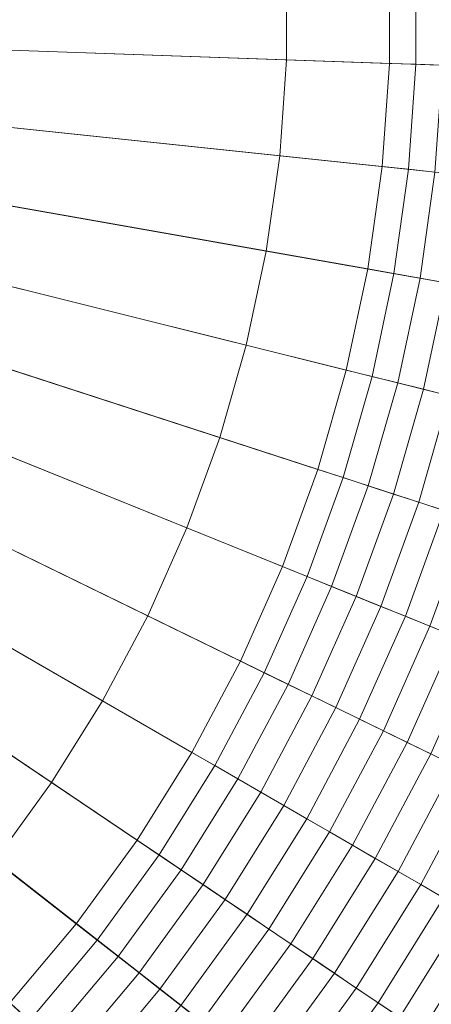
# Model space of a CAD drawing. Header units: centimetres. Extents: x -21.9 to 23.1, y -23 to 22.
# Tile 82 of 192: x 6.6 to 8.9, y -5.9 to -0.6. Entities that reach past the tile are written whole.
import ezdxf

# ---------------------------------------------------------------- set-up
doc = ezdxf.new("R2010")
doc.units = ezdxf.units.CM
doc.header["$LTSCALE"] = 2.54
doc.layers.add('Lucido design-1', color=7, linetype='Continuous')

# ---------------------------------------------------------------- blocks, each defined once
blk = doc.blocks.new('Gruppo-2-1')
at = {"color": 5, "linetype": 'Continuous', "lineweight": 9}
for points in [[(8.0782, -0.7717, -950.2271), (8.0782, -0.2483, -950.2271), (10.5767, -0.161, -950.2271), (10.5767, -0.859, -950.2271)], [(3.0937, -0.5977, -948.7081), (3.0937, -0.4223, -948.7081), (8.0782, -0.2483, -948.7081), (8.0782, -0.7717, -948.7081)], [(8.6385, -0.7913, -935.9022), (8.6385, -0.2287, -935.9022), (3.6803, -0.4018, -936.1081), (3.6803, -0.6182, -936.1081)], [(8.0782, -0.7717, -948.7081), (8.0782, -0.2483, -948.7081), (8.0782, -0.2483, -950.2271), (8.0782, -0.7717, -950.2271)], [(8.783, -0.7964, -935.8924), (8.783, -0.2236, -935.8924), (8.6385, -0.2287, -935.9022), (8.6385, -0.7913, -935.9022)], [(8.9275, -0.8014, -935.881), (8.9275, -0.2186, -935.881), (8.783, -0.2236, -935.8924), (8.783, -0.7964, -935.8924)], [(3.0815, -0.7726, -948.7081), (3.0937, -0.5977, -948.7081), (8.0782, -0.7717, -948.7081), (8.0417, -1.294, -948.7081)], [(8.5992, -1.3526, -935.9022), (8.6385, -0.7913, -935.9022), (3.6803, -0.6182, -936.1081), (3.6652, -0.834, -936.1081)], [(3.0571, -0.9463, -948.7081), (3.0815, -0.7726, -948.7081), (8.0417, -1.294, -948.7081), (7.9688, -1.8124, -948.7081)], [(8.0417, -1.294, -950.2271), (8.0782, -0.7717, -950.2271), (10.5767, -0.859, -950.2271), (10.528, -1.5553, -950.2271)], [(8.0417, -1.294, -948.7081), (8.0782, -0.7717, -948.7081), (8.0782, -0.7717, -950.2271), (8.0417, -1.294, -950.2271)], [(8.7431, -1.3677, -935.8924), (8.783, -0.7964, -935.8924), (8.6385, -0.7913, -935.9022), (8.5992, -1.3526, -935.9022)], [(8.8869, -1.3828, -935.881), (8.9275, -0.8014, -935.881), (8.783, -0.7964, -935.8924), (8.7431, -1.3677, -935.8924)], [(8.5209, -1.9097, -935.9022), (8.5992, -1.3526, -935.9022), (3.6652, -0.834, -936.1081), (3.6351, -1.0482, -936.1081)], [(3.0206, -1.1178, -948.7081), (3.0571, -0.9463, -948.7081), (7.9688, -1.8124, -948.7081), (7.86, -2.3244, -948.7081)], [(8.4039, -2.46, -935.9022), (8.5209, -1.9097, -935.9022), (3.6351, -1.0482, -936.1081), (3.5902, -1.2598, -936.1081)], [(2.9723, -1.2864, -948.7081), (3.0206, -1.1178, -948.7081), (7.86, -2.3244, -948.7081), (7.7157, -2.8276, -948.7081)], [(8.2488, -3.0009, -935.9022), (8.4039, -2.46, -935.9022), (3.5902, -1.2598, -936.1081), (3.5305, -1.4678, -936.1081)], [(2.9123, -1.4512, -948.7081), (2.9723, -1.2864, -948.7081), (7.7157, -2.8276, -948.7081), (7.5366, -3.3195, -948.7081)], [(7.9688, -1.8124, -950.2271), (8.0417, -1.294, -950.2271), (10.528, -1.5553, -950.2271), (10.4308, -2.2465, -950.2271)], [(7.9688, -1.8124, -948.7081), (8.0417, -1.294, -948.7081), (8.0417, -1.294, -950.2271), (7.9688, -1.8124, -950.2271)], [(8.6634, -1.9348, -935.8924), (8.7431, -1.3677, -935.8924), (8.5992, -1.3526, -935.9022), (8.5209, -1.9097, -935.9022)], [(8.8058, -1.9599, -935.881), (8.8869, -1.3828, -935.881), (8.7431, -1.3677, -935.8924), (8.6634, -1.9348, -935.8924)], [(8.948, -1.985, -935.8681), (9.0305, -1.3979, -935.8681), (8.8869, -1.3828, -935.881), (8.8058, -1.9599, -935.881)], [(2.841, -1.6114, -948.7081), (2.9123, -1.4512, -948.7081), (7.5366, -3.3195, -948.7081), (7.3237, -3.7978, -948.7081)], [(8.0564, -3.5296, -935.9022), (8.2488, -3.0009, -935.9022), (3.5305, -1.4678, -936.1081), (3.4565, -1.6711, -936.1081)], [(2.7587, -1.7663, -948.7081), (2.841, -1.6114, -948.7081), (7.3237, -3.7978, -948.7081), (7.078, -4.26, -948.7081)], [(7.8276, -4.0435, -935.9022), (8.0564, -3.5296, -935.9022), (3.4565, -1.6711, -936.1081), (3.3685, -1.8687, -936.1081)], [(2.6657, -1.915, -948.7081), (2.7587, -1.7663, -948.7081), (7.078, -4.26, -948.7081), (6.8005, -4.7039, -948.7081)], [(7.86, -2.3244, -950.2271), (7.9688, -1.8124, -950.2271), (10.4308, -2.2465, -950.2271), (10.2857, -2.9292, -950.2271)], [(7.86, -2.3244, -948.7081), (7.9688, -1.8124, -948.7081), (7.9688, -1.8124, -950.2271), (7.86, -2.3244, -950.2271)], [(7.5634, -4.5403, -935.9022), (7.8276, -4.0435, -935.9022), (3.3685, -1.8687, -936.1081), (3.267, -2.0597, -936.1081)], [(2.5627, -2.0569, -948.7081), (2.6657, -1.915, -948.7081), (6.8005, -4.7039, -948.7081), (6.4928, -5.1275, -948.7081)], [(8.5443, -2.495, -935.8924), (8.6634, -1.9348, -935.8924), (8.5209, -1.9097, -935.9022), (8.4039, -2.46, -935.9022)], [(8.6846, -2.53, -935.881), (8.8058, -1.9599, -935.881), (8.6634, -1.9348, -935.8924), (8.5443, -2.495, -935.8924)], [(8.8247, -2.565, -935.8681), (8.948, -1.985, -935.8681), (8.8058, -1.9599, -935.881), (8.6846, -2.53, -935.881)], [(8.9647, -2.5999, -935.8535), (9.0901, -2.0101, -935.8535), (8.948, -1.985, -935.8681), (8.8247, -2.565, -935.8681)], [(7.2653, -5.0174, -935.9022), (7.5634, -4.5403, -935.9022), (3.267, -2.0597, -936.1081), (3.1523, -2.2432, -936.1081)], [(6.9346, -5.4726, -935.9022), (7.2653, -5.0174, -935.9022), (3.1523, -2.2432, -936.1081), (3.0252, -2.4182, -936.1081)], [(7.7157, -2.8276, -950.2271), (7.86, -2.3244, -950.2271), (10.2857, -2.9292, -950.2271), (10.0933, -3.6002, -950.2271)], [(7.7157, -2.8276, -948.7081), (7.86, -2.3244, -948.7081), (7.86, -2.3244, -950.2271), (7.7157, -2.8276, -950.2271)], [(6.573, -5.9036, -935.9022), (6.9346, -5.4726, -935.9022), (3.0252, -2.4182, -936.1081), (2.8861, -2.5839, -936.1081)], [(8.3864, -3.0456, -935.8924), (8.5443, -2.495, -935.8924), (8.4039, -2.46, -935.9022), (8.2488, -3.0009, -935.9022)], [(8.5239, -3.0902, -935.881), (8.6846, -2.53, -935.881), (8.5443, -2.495, -935.8924), (8.3864, -3.0456, -935.8924)], [(8.6613, -3.1349, -935.8681), (8.8247, -2.565, -935.8681), (8.6846, -2.53, -935.881), (8.5239, -3.0902, -935.881)], [(8.7985, -3.1795, -935.8535), (8.9647, -2.5999, -935.8535), (8.8247, -2.565, -935.8681), (8.6613, -3.1349, -935.8681)], [(8.9356, -3.224, -935.8374), (9.1046, -2.6347, -935.8374), (8.9647, -2.5999, -935.8535), (8.7985, -3.1795, -935.8535)], [(7.5366, -3.3195, -950.2271), (7.7157, -2.8276, -950.2271), (10.0933, -3.6002, -950.2271), (9.8546, -4.2561, -950.2271)], [(7.5366, -3.3195, -948.7081), (7.7157, -2.8276, -948.7081), (7.7157, -2.8276, -950.2271), (7.5366, -3.3195, -950.2271)], [(8.1906, -3.5838, -935.8924), (8.3864, -3.0456, -935.8924), (8.2488, -3.0009, -935.9022), (8.0564, -3.5296, -935.9022)], [(8.3246, -3.6379, -935.881), (8.5239, -3.0902, -935.881), (8.3864, -3.0456, -935.8924), (8.1906, -3.5838, -935.8924)], [(8.4585, -3.692, -935.8681), (8.6613, -3.1349, -935.8681), (8.5239, -3.0902, -935.881), (8.3246, -3.6379, -935.881)], [(8.5923, -3.7461, -935.8535), (8.7985, -3.1795, -935.8535), (8.6613, -3.1349, -935.8681), (8.4585, -3.692, -935.8681)], [(8.7259, -3.8001, -935.8374), (8.9356, -3.224, -935.8374), (8.7985, -3.1795, -935.8535), (8.5923, -3.7461, -935.8535)], [(8.8594, -3.854, -935.8197), (9.0725, -3.2685, -935.8197), (8.9356, -3.224, -935.8374), (8.7259, -3.8001, -935.8374)], [(7.3237, -3.7978, -950.2271), (7.5366, -3.3195, -950.2271), (9.8546, -4.2561, -950.2271), (9.5707, -4.8937, -950.2271)], [(7.3237, -3.7978, -948.7081), (7.5366, -3.3195, -948.7081), (7.5366, -3.3195, -950.2271), (7.3237, -3.7978, -950.2271)], [(8.9926, -3.9078, -935.8003), (9.2092, -3.3129, -935.8003), (9.0725, -3.2685, -935.8197), (8.8594, -3.854, -935.8197)], [(7.9576, -4.107, -935.8924), (8.1906, -3.5838, -935.8924), (8.0564, -3.5296, -935.9022), (7.8276, -4.0435, -935.9022)], [(8.0876, -4.1703, -935.881), (8.3246, -3.6379, -935.881), (8.1906, -3.5838, -935.8924), (7.9576, -4.107, -935.8924)], [(8.2174, -4.2336, -935.8681), (8.4585, -3.692, -935.8681), (8.3246, -3.6379, -935.881), (8.0876, -4.1703, -935.881)], [(8.3471, -4.2969, -935.8535), (8.5923, -3.7461, -935.8535), (8.4585, -3.692, -935.8681), (8.2174, -4.2336, -935.8681)], [(8.4766, -4.3601, -935.8374), (8.7259, -3.8001, -935.8374), (8.5923, -3.7461, -935.8535), (8.3471, -4.2969, -935.8535)], [(7.078, -4.26, -950.2271), (7.3237, -3.7978, -950.2271), (9.5707, -4.8937, -950.2271), (9.243, -5.51, -950.2271)], [(7.078, -4.26, -948.7081), (7.3237, -3.7978, -948.7081), (7.3237, -3.7978, -950.2271), (7.078, -4.26, -950.2271)], [(8.6059, -4.4232, -935.8197), (8.8594, -3.854, -935.8197), (8.7259, -3.8001, -935.8374), (8.4766, -4.3601, -935.8374)], [(8.7351, -4.4862, -935.8003), (8.9926, -3.9078, -935.8003), (8.8594, -3.854, -935.8197), (8.6059, -4.4232, -935.8197)], [(8.8641, -4.5491, -935.7794), (9.1257, -3.9616, -935.7794), (8.9926, -3.9078, -935.8003), (8.7351, -4.4862, -935.8003)], [(8.9929, -4.6119, -935.7569), (9.2585, -4.0152, -935.7569), (9.1257, -3.9616, -935.7794), (8.8641, -4.5491, -935.7794)], [(7.6887, -4.6126, -935.8924), (7.9576, -4.107, -935.8924), (7.8276, -4.0435, -935.9022), (7.5634, -4.5403, -935.9022)], [(7.8139, -4.6849, -935.881), (8.0876, -4.1703, -935.881), (7.9576, -4.107, -935.8924), (7.6887, -4.6126, -935.8924)], [(7.939, -4.7571, -935.8681), (8.2174, -4.2336, -935.8681), (8.0876, -4.1703, -935.881), (7.8139, -4.6849, -935.881)], [(6.8005, -4.7039, -950.2271), (7.078, -4.26, -950.2271), (9.243, -5.51, -950.2271), (8.8731, -6.1019, -950.2271)], [(6.8005, -4.7039, -948.7081), (7.078, -4.26, -948.7081), (7.078, -4.26, -950.2271), (6.8005, -4.7039, -950.2271)], [(8.064, -4.8293, -935.8535), (8.3471, -4.2969, -935.8535), (8.2174, -4.2336, -935.8681), (7.939, -4.7571, -935.8681)], [(8.1888, -4.9013, -935.8374), (8.4766, -4.3601, -935.8374), (8.3471, -4.2969, -935.8535), (8.064, -4.8293, -935.8535)], [(8.3134, -4.9733, -935.8197), (8.6059, -4.4232, -935.8197), (8.4766, -4.3601, -935.8374), (8.1888, -4.9013, -935.8374)], [(8.4379, -5.0452, -935.8003), (8.7351, -4.4862, -935.8003), (8.6059, -4.4232, -935.8197), (8.3134, -4.9733, -935.8197)], [(8.5622, -5.1169, -935.7794), (8.8641, -4.5491, -935.7794), (8.7351, -4.4862, -935.8003), (8.4379, -5.0452, -935.8003)], [(7.3852, -5.0983, -935.8924), (7.6887, -4.6126, -935.8924), (7.5634, -4.5403, -935.9022), (7.2653, -5.0174, -935.9022)], [(8.6862, -5.1885, -935.7569), (8.9929, -4.6119, -935.7569), (8.8641, -4.5491, -935.7794), (8.5622, -5.1169, -935.7794)], [(7.5051, -5.1792, -935.881), (7.8139, -4.6849, -935.881), (7.6887, -4.6126, -935.8924), (7.3852, -5.0983, -935.8924)], [(8.8101, -5.26, -935.7328), (9.1214, -4.6746, -935.7328), (8.9929, -4.6119, -935.7569), (8.6862, -5.1885, -935.7569)], [(6.4928, -5.1275, -950.2271), (6.8005, -4.7039, -950.2271), (8.8731, -6.1019, -950.2271), (8.4629, -6.6666, -950.2271)], [(6.4928, -5.1275, -948.7081), (6.8005, -4.7039, -948.7081), (6.8005, -4.7039, -950.2271), (6.4928, -5.1275, -950.2271)], [(7.6248, -5.2599, -935.8681), (7.939, -4.7571, -935.8681), (7.8139, -4.6849, -935.881), (7.5051, -5.1792, -935.881)], [(8.9337, -5.3314, -935.7072), (9.2497, -4.7371, -935.7072), (9.1214, -4.6746, -935.7328), (8.8101, -5.26, -935.7328)], [(7.7445, -5.3406, -935.8535), (8.064, -4.8293, -935.8535), (7.939, -4.7571, -935.8681), (7.6248, -5.2599, -935.8681)], [(7.8639, -5.4212, -935.8374), (8.1888, -4.9013, -935.8374), (8.064, -4.8293, -935.8535), (7.7445, -5.3406, -935.8535)], [(7.9833, -5.5017, -935.8197), (8.3134, -4.9733, -935.8197), (8.1888, -4.9013, -935.8374), (7.8639, -5.4212, -935.8374)], [(8.1024, -5.5821, -935.8003), (8.4379, -5.0452, -935.8003), (8.3134, -4.9733, -935.8197), (7.9833, -5.5017, -935.8197)], [(7.0486, -5.5617, -935.8924), (7.3852, -5.0983, -935.8924), (7.2653, -5.0174, -935.9022), (6.9346, -5.4726, -935.9022)], [(8.2214, -5.6623, -935.7794), (8.5622, -5.1169, -935.7794), (8.4379, -5.0452, -935.8003), (8.1024, -5.5821, -935.8003)], [(6.1563, -5.5285, -950.2271), (6.4928, -5.1275, -950.2271), (8.4629, -6.6666, -950.2271), (8.0142, -7.2013, -950.2271)], [(7.1625, -5.6507, -935.881), (7.5051, -5.1792, -935.881), (7.3852, -5.0983, -935.8924), (7.0486, -5.5617, -935.8924)], [(8.3401, -5.7424, -935.7569), (8.6862, -5.1885, -935.7569), (8.5622, -5.1169, -935.7794), (8.2214, -5.6623, -935.7794)], [(7.2763, -5.7396, -935.8681), (7.6248, -5.2599, -935.8681), (7.5051, -5.1792, -935.881), (7.1625, -5.6507, -935.881)], [(8.4587, -5.8224, -935.7328), (8.8101, -5.26, -935.7328), (8.6862, -5.1885, -935.7569), (8.3401, -5.7424, -935.7569)], [(7.39, -5.8284, -935.8535), (7.7445, -5.3406, -935.8535), (7.6248, -5.2599, -935.8681), (7.2763, -5.7396, -935.8681)], [(8.577, -5.9022, -935.7072), (8.9337, -5.3314, -935.7072), (8.8101, -5.26, -935.7328), (8.4587, -5.8224, -935.7328)], [(7.5036, -5.9172, -935.8374), (7.8639, -5.4212, -935.8374), (7.7445, -5.3406, -935.8535), (7.39, -5.8284, -935.8535)], [(8.6951, -5.9818, -935.6799), (9.057, -5.4026, -935.6799), (8.9337, -5.3314, -935.7072), (8.577, -5.9022, -935.7072)], [(8.8129, -6.0613, -935.6511), (9.1801, -5.4737, -935.6511), (9.057, -5.4026, -935.6799), (8.6951, -5.9818, -935.6799)], [(7.617, -6.0058, -935.8197), (7.9833, -5.5017, -935.8197), (7.8639, -5.4212, -935.8374), (7.5036, -5.9172, -935.8374)], [(6.6805, -6.0004, -935.8924), (7.0486, -5.5617, -935.8924), (6.9346, -5.4726, -935.9022), (6.573, -5.9036, -935.9022)], [(7.7303, -6.0943, -935.8003), (8.1024, -5.5821, -935.8003), (7.9833, -5.5017, -935.8197), (7.617, -6.0058, -935.8197)], [(8.9305, -6.1406, -935.6207), (9.3029, -5.5446, -935.6207), (9.1801, -5.4737, -935.6511), (8.8129, -6.0613, -935.6511)], [(5.7927, -5.905, -950.2271), (6.1563, -5.5285, -950.2271), (8.0142, -7.2013, -950.2271), (7.5293, -7.7034, -950.2271)], [(6.7879, -6.0971, -935.881), (7.1625, -5.6507, -935.881), (7.0486, -5.5617, -935.8924), (6.6805, -6.0004, -935.8924)], [(7.8434, -6.1826, -935.7794), (8.2214, -5.6623, -935.7794), (8.1024, -5.5821, -935.8003), (7.7303, -6.0943, -935.8003)], [(6.8952, -6.1938, -935.8681), (7.2763, -5.7396, -935.8681), (7.1625, -5.6507, -935.881), (6.7879, -6.0971, -935.881)], [(7.9562, -6.2708, -935.7569), (8.3401, -5.7424, -935.7569), (8.2214, -5.6623, -935.7794), (7.8434, -6.1826, -935.7794)], [(7.0025, -6.2903, -935.8535), (7.39, -5.8284, -935.8535), (7.2763, -5.7396, -935.8681), (6.8952, -6.1938, -935.8681)], [(8.0689, -6.3588, -935.7328), (8.4587, -5.8224, -935.7328), (8.3401, -5.7424, -935.7569), (7.9562, -6.2708, -935.7569)], [(7.1096, -6.3868, -935.8374), (7.5036, -5.9172, -935.8374), (7.39, -5.8284, -935.8535), (7.0025, -6.2903, -935.8535)], [(8.1814, -6.4467, -935.7072), (8.577, -5.9022, -935.7072), (8.4587, -5.8224, -935.7328), (8.0689, -6.3588, -935.7328)], [(5.4037, -6.2553, -950.2271), (5.7927, -5.905, -950.2271), (7.5293, -7.7034, -950.2271), (7.0106, -8.1704, -950.2271)], [(6.2826, -6.4124, -935.8924), (6.6805, -6.0004, -935.8924), (6.573, -5.9036, -935.9022), (6.1821, -6.3083, -935.9022)], [(8.2936, -6.5344, -935.6799), (8.6951, -5.9818, -935.6799), (8.577, -5.9022, -935.7072), (8.1814, -6.4467, -935.7072)]]:
    blk.add_3dface(points, dxfattribs=at)

msp = doc.modelspace()

# ---------------------------------------------------------------- block references
at = {"layer": 'Lucido design-1', "color": 5, "true_color": 0x0000ff}
msp.add_blockref('Gruppo-2-1', (0, 0), dxfattribs=at)

doc.saveas('drawing.dxf')
